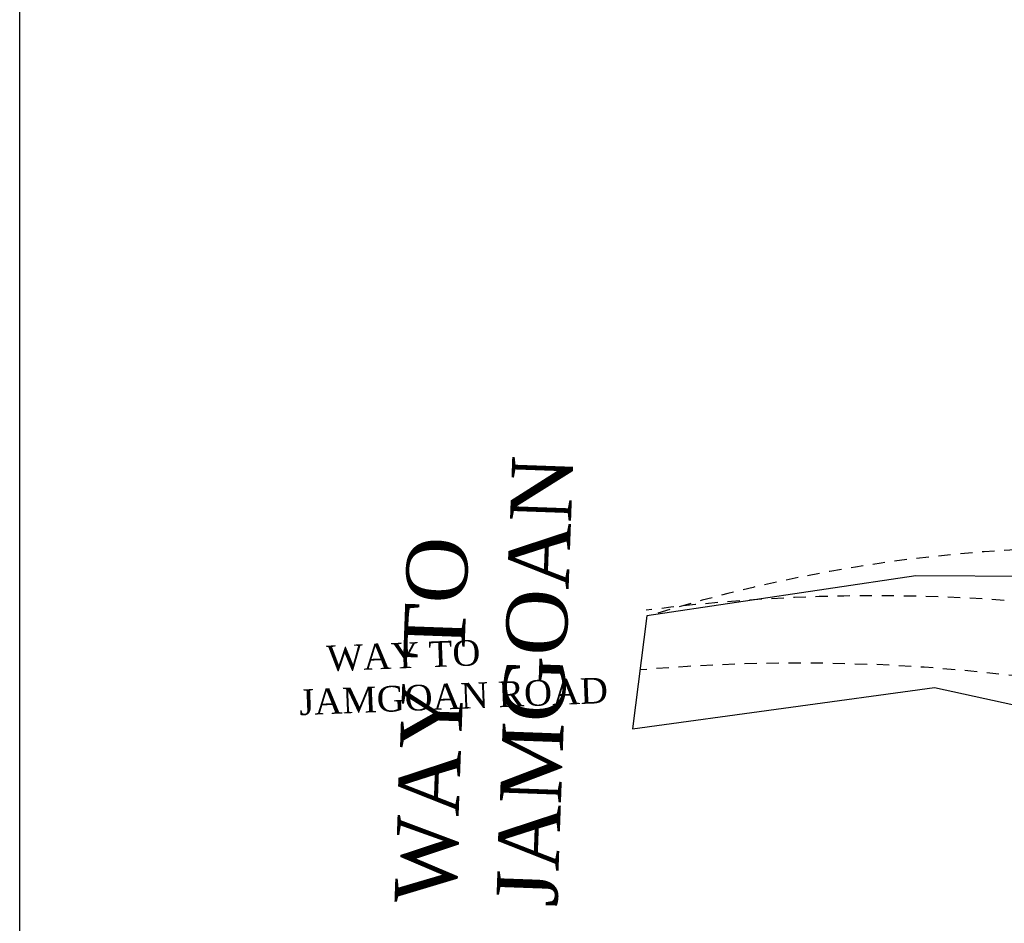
# Model space of a CAD drawing. Header units: millimetres. Extents: x 4234 to 4704, y 1542 to 2004.
# Tile 159 of 256: x 4245 to 4305, y 1893 to 1948. Entities that reach past the tile are written whole.
import ezdxf

# ---------------------------------------------------------------- set-up
doc = ezdxf.new("R2010")
doc.units = ezdxf.units.MM
doc.linetypes.add('JIS_02_0.7', pattern=[1.35, 0.75, -0.6])
for name, color, linetype in [('BOD', 40, 'Continuous'), ('Boundary', 6, 'Continuous'), ('DIMENSIONS', 7, 'Continuous')]:
    doc.layers.add(name, color=color, linetype=linetype)
doc.styles.add('ELEV_ARIAL_1', font='arial.ttf')
doc.styles.get("Standard").update_dxf_attribs({"font": 'arial.ttf'})

msp = doc.modelspace()

# ---------------------------------------------------------------- hatches: boundary and pattern name
at = {"layer": 'DIMENSIONS'}
h = msp.add_hatch(dxfattribs=at)
h.set_pattern_fill('GRASS', color=256, scale=0.5)
h.set_pattern_definition([(90, (3399.144, -158.445), (-8.980256, 8.980256), [2.38125, -15.57926]), (45, (3399.144, -158.445), (-8.980256, 8.980256), [2.38125, -10.31875]), (135, (3399.144, -158.445), (-8.980256, -8.980256), [2.38125, -10.31875])])
h.paths.add_polyline_path([(4417.642, 1844.325), (4423.295, 1838.251), (4434.997, 1847.63), (4469.633, 1855.411), (4513.149, 1877.657), (4531.91, 1892.866), (4546.887, 1910.457), (4556.576, 1922.748), (4577.553, 1933.381), (4592.745, 1936.647), (4614.987, 1937.27), (4624.025, 1937.27), (4633.352, 1938.711), (4636.398, 1940.231), (4631.843, 1952.387, 0.161807)])
h.paths.add_polyline_path([(4631.843, 1952.387), (4629.875, 1957.638), (4629.402, 1957.362), (4621.324, 1958.355), (4615.855, 1959.613), (4597.306, 1970.684), (4571.563, 1964.436), (4571.563, 1952.35), (4556.657, 1951.293), (4533.205, 1949.701), (4514.014, 1931.759), (4500.094, 1928.388), (4467.514, 1910.265), (4457.649, 1889.768), (4440.095, 1876.858), (4418.61, 1858.458), (4410.164, 1852.361), (4417.642, 1844.325, -0.161807)])
h.paths.add_polyline_path([(4548.079, 1916.6), (4552.857, 1929.938), (4546.693, 1932.146), (4541.915, 1918.808)], flags=24)
h.paths.add_polyline_path([(4503.056, 1883.274), (4507.833, 1896.612), (4501.67, 1898.82), (4496.892, 1885.482)], flags=24)
h.paths.add_polyline_path([(4451.737, 1857.409), (4456.514, 1870.747), (4450.351, 1872.954), (4445.573, 1859.617)], flags=24)
h.paths.add_polyline_path([(4412.993, 1854.337), (4417.077, 1849.949), (4419.339, 1852.055), (4415.256, 1856.442)], flags=24)
h.paths.add_polyline_path([(4596.347, 1950.181), (4601.125, 1963.518), (4594.961, 1965.726), (4590.184, 1952.389)], flags=24)
h.paths.add_polyline_path([(4509.799, 1914.44), (4520.772, 1919.976), (4517.122, 1927.21), (4506.149, 1921.675)], flags=24)
h.paths.add_polyline_path([(4321.655, 1898.427), (4326.034, 1896.392), (4327.337, 1899.195), (4322.958, 1901.23)], flags=9)
h.paths.add_polyline_path([(4333.436, 1891.996), (4338.276, 1888.46), (4340.1, 1890.956), (4335.26, 1894.492)], flags=9)
h.paths.add_polyline_path([(4351.195, 1875.643), (4355.521, 1871.494), (4357.661, 1873.726), (4353.334, 1877.874)], flags=9)
h.paths.add_polyline_path([(4373.922, 1853.781), (4378.272, 1849.657), (4380.399, 1851.901), (4376.049, 1856.024)], flags=9)
h.paths.add_polyline_path([(4389.205, 1846.109), (4392.546, 1849.595), (4390.314, 1851.734), (4386.973, 1848.248)], flags=9)
h.paths.add_polyline_path([(4407.974, 1825.893), (4411.638, 1829.038), (4409.624, 1831.383), (4405.961, 1828.238)], flags=9)
h.paths.add_polyline_path([(4405.697, 1823.188), (4408.835, 1819.518), (4411.185, 1821.527), (4408.046, 1825.197)], flags=9)
h.paths.add_polyline_path([(4412.076, 1813.536), (4414.857, 1808.226), (4417.596, 1809.66), (4414.815, 1814.97)], flags=9)
h.paths.add_polyline_path([(4306.063, 1735.531), (4308.37, 1742.308), (4305.444, 1743.304), (4303.137, 1736.527)], flags=9)
h.paths.add_polyline_path([(4289.124, 1902.077), (4295.062, 1902.894), (4294.64, 1905.956), (4288.702, 1905.139)], flags=9)
h.paths.add_polyline_path([(4305.67, 1902.469), (4311.525, 1901.187), (4312.186, 1904.206), (4306.331, 1905.488)], flags=9)
h.paths.add_polyline_path([(4434.212, 1813.221), (4438.6, 1817.304), (4436.494, 1819.567), (4432.106, 1815.483)], flags=9)
h.paths.add_polyline_path([(4381.102, 1865.727), (4385.185, 1861.34), (4387.448, 1863.446), (4383.365, 1867.833)], flags=9)
h.paths.add_polyline_path([(4421.978, 1821.805), (4426.062, 1817.417), (4428.324, 1819.523), (4424.241, 1823.911)], flags=9)
h.paths.add_polyline_path([(4410.395, 1823.868), (4413.93, 1827.157), (4411.824, 1829.42), (4408.289, 1826.131)], flags=9)
h.paths.add_polyline_path([(4387.391, 1817.486), (4392.169, 1830.823), (4386.005, 1833.031), (4381.227, 1819.694)], flags=9)
h.paths.add_polyline_path([(4347.973, 1750.06), (4352.75, 1763.397), (4346.587, 1765.605), (4341.809, 1752.268)], flags=9)
h.paths.add_polyline_path([(4341.432, 1678.315), (4346.21, 1691.652), (4340.046, 1693.86), (4335.269, 1680.523)], flags=9)
h.paths.add_polyline_path([(4323.367, 1583.702), (4328.145, 1597.039), (4321.981, 1599.247), (4317.204, 1585.909)], flags=9)
h.paths.add_polyline_path([(4335.365, 1700.446), (4339.979, 1713.328), (4330.825, 1716.607), (4326.211, 1703.726)], flags=9)
h.paths.add_polyline_path([(4396.179, 1839.031), (4404.655, 1830.211), (4406.861, 1832.33), (4398.385, 1841.151)], flags=9)
h.paths.add_polyline_path([(4396.433, 1860.296), (4402.629, 1853.776), (4403.712, 1854.806), (4397.517, 1861.325)], flags=9)
h.paths.add_polyline_path([(4349.014, 1900.377), (4363.585, 1891.161), (4365.102, 1893.559), (4350.531, 1902.776)], flags=9)
h.paths.add_polyline_path([(4438.666, 1769.752), (4437.611, 1764.115), (4441.328, 1763.419), (4442.383, 1769.056)], flags=9)
h.paths.add_polyline_path([(4432.339, 1775.082), (4431.592, 1769.395), (4435.341, 1768.902), (4436.089, 1774.588)], flags=9)
h.paths.add_polyline_path([(4446.576, 1765.01), (4445.473, 1759.382), (4449.184, 1758.654), (4450.287, 1764.282)], flags=9)
h.paths.add_polyline_path([(4333.28, 1902.136), (4338.08, 1900.158), (4339.521, 1903.654), (4334.722, 1905.632)], flags=9)
h.paths.add_polyline_path([(4335.517, 1907.037), (4340.858, 1904.947), (4342.235, 1908.469), (4336.895, 1910.559)], flags=9)
h.paths.add_polyline_path([(4338.313, 1912.555), (4343.753, 1910.74), (4344.95, 1914.327), (4339.509, 1916.142)], flags=9)
h.paths.add_polyline_path([(4390.585, 1863.01), (4393.613, 1859.818), (4396.592, 1862.643), (4393.563, 1865.836)], flags=9)
h.paths.add_polyline_path([(4431.119, 1819.228), (4434.15, 1816.033), (4437.129, 1818.858), (4434.097, 1822.054)], flags=9)
h.paths.add_polyline_path([(4421.135, 1830.165), (4424.164, 1826.973), (4427.142, 1829.798), (4424.114, 1832.991)], flags=9)
h.paths.add_polyline_path([(4410.884, 1841.214), (4413.913, 1838.022), (4416.891, 1840.847), (4413.863, 1844.04)], flags=9)
h.paths.add_polyline_path([(4400.588, 1852.195), (4403.617, 1849.002), (4406.596, 1851.828), (4403.567, 1855.02)], flags=9)
h.paths.add_polyline_path([(4378.865, 1874.762), (4381.896, 1871.566), (4384.875, 1874.392), (4381.843, 1877.588)], flags=9)

# ---------------------------------------------------------------- linework, layer by layer
at = {"layer": 'BOD', "color": 30, "lineweight": 30, "true_color": 0xf8991e, "elevation": 105.4}
for points in [[(4349.907, 1892.691), (4340.341, 1900.201), (4334.944, 1903.556), (4326.176, 1907.616), (4319.859, 1910.54), (4310.306, 1913.847), (4307.026, 1914.111), (4299.77, 1914.143), (4283.297, 1911.71)], [(4283.297, 1911.71), (4282.428, 1904.777), (4300.91, 1907.319), (4317.723, 1903.638), (4317.723, 1903.638), (4332.683, 1896.685), (4332.933, 1896.623), (4343.021, 1889.192)]]:
    msp.add_lwpolyline(points, dxfattribs=at)
at = {"layer": 'DIMENSIONS'}
msp.add_lwpolyline([(4244.911, 2003.647), (4703.753, 2003.647), (4703.753, 1541.619), (4244.911, 1541.619)], close=True, dxfattribs=at)
at = {"layer": 'DIMENSIONS', "linetype": 'JIS_02_0.7', "lineweight": 25}
for centre, radius, start, end in [((4310.885, 1823.515, 210.8), 92.362, 44.49591, 107.1819), ((4297.283, 1801.508), 111.422, 47.75474, 97.22848), ((4292.618, 1795.622), 113.189, 48.2539, 94.93454)]:
    msp.add_arc(centre, radius, start, end, dxfattribs=at)

# ---------------------------------------------------------------- texts
at = {"layer": 'Boundary', "color": 1, "insert": (4267.855, 1894.197), "char_height": 3.73843, "attachment_point": 1, "rotation": 87.95027}
msp.add_mtext_dynamic_manual_height_columns('{\\fTimes New Roman|b0|i0|c0|p18;\\C6;WAY TO JAMGOAN}', width=36.52337, gutter_width=18.692, heights=[10.199], dxfattribs=at)
at = {"layer": 'DIMENSIONS', "insert": (4261.887, 1909.801), "char_height": 1.57064, "attachment_point": 1, "rotation": 2.2825, "style": 'ELEV_ARIAL_1'}
msp.add_mtext_dynamic_manual_height_columns('{\\fTimes New Roman|b0|i0|c0|p18;   WAY TO  \\PJAMGOAN ROAD}', width=40.48747, gutter_width=7.853, heights=[0], dxfattribs=at)

doc.saveas('drawing.dxf')
